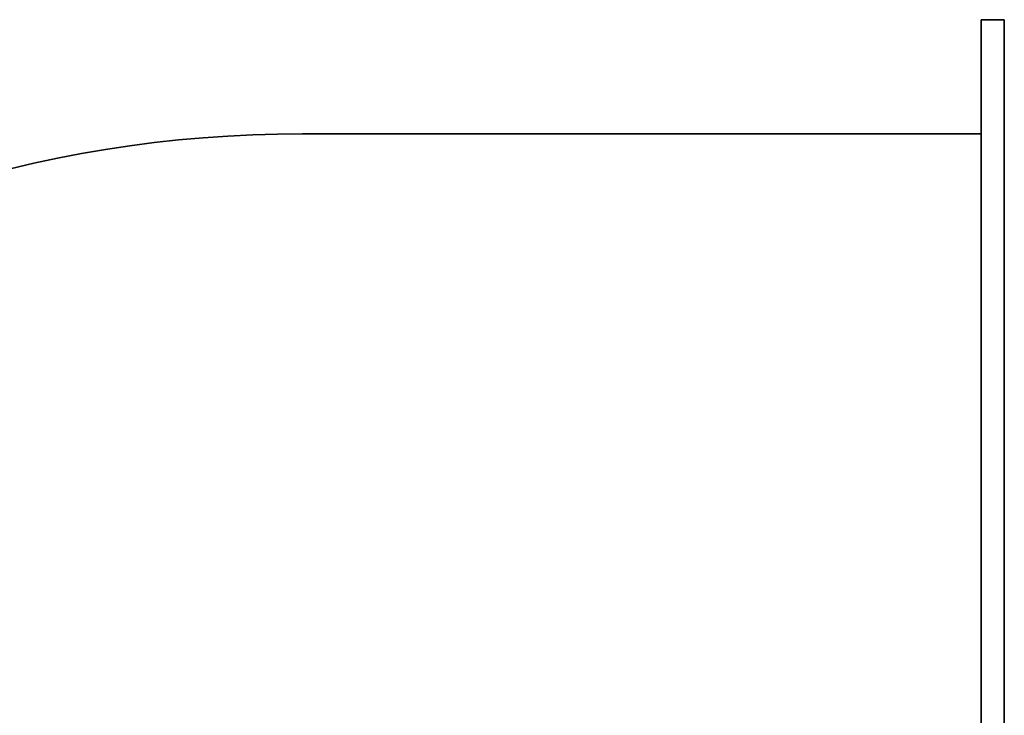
# Model space of a CAD drawing. Header units: millimetres. Extents: x 589 to 1091, y 185 to 1003.
# Tile 5 of 5: x 837 to 1091, y 823 to 1003. Entities that reach past the tile are written whole.
import ezdxf

# ---------------------------------------------------------------- set-up
doc = ezdxf.new("R2010")
doc.units = ezdxf.units.MM
doc.header["$LTSCALE"] = 4
doc.layers.add('Krawędzie widoczne(ISO)', color=7, linetype='Continuous', lineweight=35, true_color=0x262659)

msp = doc.modelspace()

# ---------------------------------------------------------------- linework, layer by layer
at = {"layer": 'Krawędzie widoczne(ISO)'}
for p, q in [((1085.21, 997), (1085.21, 1003)), ((1091.21, 1003), (1085.21, 1003)), ((1091.21, 1003), (1091.21, 997)), ((1085.21, 997), (1085.21, 694)), ((1091.21, 694), (1091.21, 997)), ((909.81, 973.5), (1085.21, 973.5))]:
    msp.add_line(p, q, dxfattribs=at)
msp.add_arc((909.71, 654.12), 319.38, 89.9828, 161.8714, dxfattribs=at)

doc.saveas('drawing.dxf')
